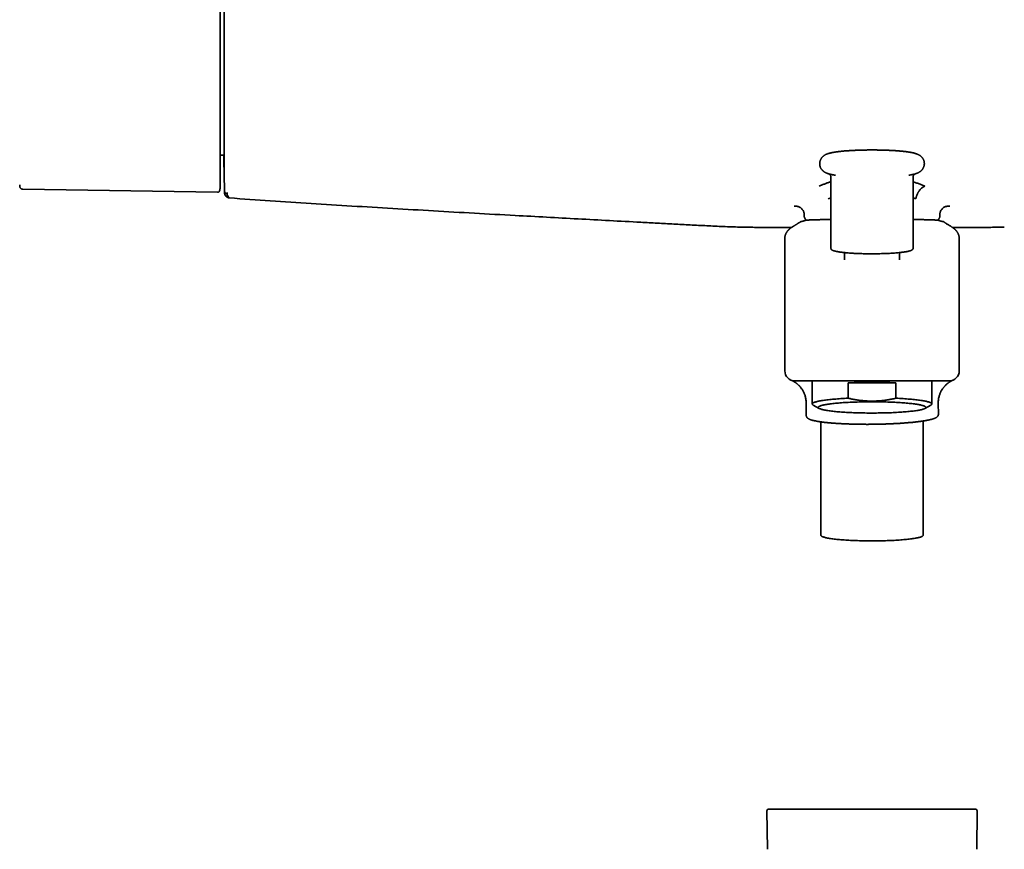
# Model space of a CAD drawing. Header units: millimetres. Extents: x 8 to 1763, y 12 to 2805.
# Tile 17 of 28: x 725 to 923, y 1450 to 1617. Entities that reach past the tile are written whole.
import ezdxf

# ---------------------------------------------------------------- set-up
doc = ezdxf.new("R2010")
doc.units = ezdxf.units.MM

msp = doc.modelspace()

# ---------------------------------------------------------------- linework, layer by layer
at = {"color": 7, "linetype": 'Continuous', "lineweight": 35}
for p, q in [((765.59, 1589.44), (766.39, 1589.44)), ((888.17, 1585.02), (888.17, 1570.77)), ((888.57, 1585.51), (888.66, 1585.49)), ((904.67, 1570.77), (904.67, 1585.02)), ((726.01, 1582.6), (765.1, 1582)), ((767.43, 1580.87), (767.49, 1580.86)), ((883.61, 1576.42), (883.58, 1576.42)), ((909.22, 1576.42), (909.25, 1576.42)), ((915.88, 1574.95), (915.88, 1574.94)), ((878.92, 1572.83), (878.92, 1572.74)), ((878.92, 1572.26), (878.92, 1572.74)), ((878.92, 1571.47), (878.92, 1571.72)), ((878.92, 1571.47), (878.92, 1560.48)), ((913.92, 1572.74), (913.92, 1572.83)), ((913.92, 1572.26), (913.92, 1572.74)), ((913.92, 1571.47), (913.92, 1571.72)), ((913.92, 1560.48), (913.92, 1571.47)), ((890.88, 1569.9), (890.87, 1568.43)), ((901.96, 1568.43), (901.95, 1569.9)), ((904.67, 1570.77), (904.67, 1570.77)), ((878.92, 1560.48), (878.92, 1546.14)), ((913.92, 1546.14), (913.92, 1560.48)), ((880.98, 1544.14), (880.92, 1544.14)), ((884.42, 1544.14), (884.42, 1539.51)), ((891.62, 1540.66), (891.62, 1543.75)), ((891.62, 1543.75), (901.21, 1543.75)), ((901.21, 1543.75), (901.21, 1540.66)), ((908.42, 1539.51), (908.42, 1544.14)), ((911.92, 1544.14), (911.85, 1544.14)), ((883.21, 1539.75), (883.23, 1537.15)), ((884.62, 1539.28), (885.8, 1538.61)), ((907.04, 1538.61), (908.22, 1539.28)), ((909.73, 1537.41), (909.71, 1539.7)), ((886.17, 1535.91), (886.17, 1513.14)), ((906.67, 1513.14), (906.67, 1536.09)), ((875.34, 1457.86), (875.41, 1450.11)), ((917.43, 1450.11), (917.5, 1457.86))]:
    msp.add_line(p, q, dxfattribs=at)
at = {"color": 7, "linetype": 'Continuous', "lineweight": 35, "flags": 128}
for points in [[(888.7, 1585.48), (888.89, 1585.45), (889.09, 1585.42)], [(766.47, 1582.2), (766.47, 1582.2), (766.47, 1582.21), (766.47, 1582.21), (766.47, 1582.22), (766.47, 1582.22), (766.47, 1582.23), (766.47, 1582.23), (766.47, 1582.23), (766.47, 1582.23), (766.47, 1582.24), (766.47, 1582.24), (766.47, 1582.24), (766.47, 1582.24), (766.47, 1582.24), (766.47, 1582.24)], [(884.62, 1539.28), (884.59, 1539.29), (884.53, 1539.34), (884.48, 1539.38), (884.45, 1539.42), (884.42, 1539.46), (884.42, 1539.51), (884.42, 1539.55), (884.45, 1539.59), (884.48, 1539.63), (884.53, 1539.68), (884.59, 1539.72), (884.67, 1539.76), (884.76, 1539.8), (884.86, 1539.84), (884.98, 1539.88), (885.11, 1539.93), (885.25, 1539.97), (885.41, 1540), (885.58, 1540.04), (885.76, 1540.08), (885.95, 1540.12), (886.16, 1540.16), (886.38, 1540.19), (886.61, 1540.23), (886.85, 1540.26), (887.1, 1540.3), (887.37, 1540.33), (887.64, 1540.36), (887.92, 1540.39), (888.22, 1540.42), (888.52, 1540.45), (888.84, 1540.48), (889.16, 1540.5), (889.49, 1540.53), (889.82, 1540.55), (890.17, 1540.58), (890.52, 1540.6), (890.88, 1540.62), (891.25, 1540.64), (891.62, 1540.66)], [(885.62, 1538.82), (885.62, 1538.86), (885.65, 1538.9), (885.68, 1538.94), (885.73, 1538.98), (885.79, 1539.02), (885.87, 1539.06), (885.96, 1539.1), (886.06, 1539.14), (886.18, 1539.18), (886.31, 1539.21), (886.45, 1539.25), (886.6, 1539.29), (886.77, 1539.32), (886.95, 1539.36), (887.15, 1539.4), (887.35, 1539.43), (887.57, 1539.46), (887.8, 1539.5), (888.03, 1539.53), (888.28, 1539.56), (888.54, 1539.59), (888.82, 1539.62), (889.1, 1539.65), (889.39, 1539.67), (889.68, 1539.7), (889.99, 1539.72), (890.31, 1539.75), (890.63, 1539.77), (890.96, 1539.79), (891.3, 1539.81), (891.64, 1539.83), (892, 1539.85), (892.35, 1539.86), (892.71, 1539.88), (893.08, 1539.89), (893.45, 1539.9), (893.83, 1539.91), (894.2, 1539.92), (894.58, 1539.93), (894.97, 1539.94), (895.35, 1539.94), (895.74, 1539.94), (896.13, 1539.95), (896.51, 1539.95), (896.9, 1539.94), (897.29, 1539.94), (897.68, 1539.94), (898.06, 1539.93), (898.44, 1539.93), (898.82, 1539.92), (899.2, 1539.91), (899.57, 1539.9), (899.94, 1539.88), (900.3, 1539.87), (900.66, 1539.85), (901.02, 1539.84), (901.36, 1539.82), (901.71, 1539.8), (902.04, 1539.78), (902.37, 1539.76), (902.69, 1539.74), (903, 1539.71), (903.3, 1539.69), (903.6, 1539.66), (903.88, 1539.63), (904.16, 1539.6), (904.42, 1539.57), (904.68, 1539.54), (904.92, 1539.51), (905.16, 1539.48), (905.38, 1539.45), (905.59, 1539.41), (905.79, 1539.38), (905.97, 1539.34), (906.15, 1539.31), (906.31, 1539.27), (906.46, 1539.23), (906.6, 1539.19), (906.72, 1539.16), (906.83, 1539.12), (906.93, 1539.08), (907.01, 1539.04), (907.08, 1539), (907.13, 1538.96), (907.17, 1538.92), (907.2, 1538.88), (907.22, 1538.84), (907.22, 1538.8), (907.2, 1538.76), (907.17, 1538.72), (907.13, 1538.68), (907.08, 1538.64), (907.01, 1538.6), (906.93, 1538.56), (906.83, 1538.52), (906.72, 1538.48), (906.6, 1538.44), (906.46, 1538.4), (906.31, 1538.36), (906.15, 1538.33), (905.97, 1538.29), (905.79, 1538.26), (905.59, 1538.22), (905.38, 1538.19), (905.16, 1538.15), (904.92, 1538.12), (904.68, 1538.09), (904.42, 1538.06), (904.16, 1538.03), (903.88, 1538), (903.6, 1537.97), (903.3, 1537.95), (903, 1537.92), (902.69, 1537.9), (902.37, 1537.87), (902.04, 1537.85), (901.71, 1537.83), (901.36, 1537.81), (901.02, 1537.8), (900.66, 1537.78), (900.3, 1537.76), (899.94, 1537.75), (899.57, 1537.74), (899.2, 1537.73), (898.82, 1537.72), (898.44, 1537.71), (898.06, 1537.7), (897.68, 1537.7), (897.29, 1537.69), (896.9, 1537.69), (896.51, 1537.69), (896.13, 1537.69), (895.74, 1537.69), (895.35, 1537.69), (894.97, 1537.7), (894.58, 1537.7), (894.2, 1537.71), (893.83, 1537.72), (893.45, 1537.73), (893.08, 1537.74), (892.71, 1537.76), (892.35, 1537.77), (892, 1537.79), (891.64, 1537.8), (891.3, 1537.82), (890.96, 1537.84), (890.63, 1537.86), (890.31, 1537.89), (889.99, 1537.91), (889.68, 1537.93), (889.39, 1537.96), (889.1, 1537.99), (888.82, 1538.01), (888.54, 1538.04), (888.28, 1538.07), (888.03, 1538.1), (887.8, 1538.14), (887.57, 1538.17), (887.35, 1538.2), (887.15, 1538.24), (886.95, 1538.27), (886.77, 1538.31), (886.6, 1538.35), (886.45, 1538.38), (886.31, 1538.42), (886.18, 1538.46), (886.06, 1538.5), (885.96, 1538.54), (885.87, 1538.58), (885.79, 1538.62), (885.73, 1538.66), (885.68, 1538.7), (885.65, 1538.74), (885.62, 1538.78), (885.62, 1538.82)], [(901.21, 1540.66), (901.59, 1540.64), (901.95, 1540.62), (902.31, 1540.6), (902.67, 1540.58), (903.01, 1540.55), (903.35, 1540.53), (903.68, 1540.5), (904, 1540.48), (904.31, 1540.45), (904.62, 1540.42), (904.91, 1540.39), (905.2, 1540.36), (905.47, 1540.33), (905.73, 1540.3), (905.98, 1540.26), (906.23, 1540.23), (906.46, 1540.19), (906.67, 1540.16), (906.88, 1540.12), (907.08, 1540.08), (907.26, 1540.04), (907.43, 1540), (907.58, 1539.97), (907.73, 1539.93), (907.86, 1539.88), (907.97, 1539.84), (908.08, 1539.8), (908.17, 1539.76), (908.24, 1539.72), (908.31, 1539.68), (908.36, 1539.63), (908.39, 1539.59), (908.41, 1539.55), (908.42, 1539.51), (908.41, 1539.46), (908.39, 1539.42), (908.36, 1539.38), (908.31, 1539.34), (908.24, 1539.29), (908.22, 1539.28)], [(886.17, 1513.14), (886.17, 1513.1), (886.2, 1513.06), (886.23, 1513.02), (886.28, 1512.98), (886.34, 1512.94), (886.41, 1512.9), (886.5, 1512.86), (886.61, 1512.82), (886.72, 1512.78), (886.85, 1512.74), (886.99, 1512.7), (887.15, 1512.66), (887.31, 1512.63), (887.49, 1512.59), (887.68, 1512.56), (887.89, 1512.52), (888.1, 1512.49), (888.33, 1512.45), (888.56, 1512.42), (888.81, 1512.39), (889.07, 1512.36), (889.33, 1512.33), (889.61, 1512.31), (889.9, 1512.28), (890.19, 1512.25), (890.5, 1512.23), (890.81, 1512.21), (891.13, 1512.18), (891.45, 1512.16), (891.78, 1512.14), (892.12, 1512.13), (892.47, 1512.11), (892.82, 1512.09), (893.17, 1512.08), (893.53, 1512.07), (893.9, 1512.06), (894.26, 1512.05), (894.63, 1512.04), (895, 1512.03), (895.38, 1512.03), (895.75, 1512.03), (896.13, 1512.02), (896.51, 1512.02), (896.88, 1512.03), (897.26, 1512.03), (897.63, 1512.03), (898.01, 1512.04), (898.38, 1512.04), (898.75, 1512.05), (899.11, 1512.06), (899.47, 1512.07), (899.83, 1512.09), (900.18, 1512.1), (900.53, 1512.12), (900.87, 1512.13), (901.21, 1512.15), (901.54, 1512.17), (901.86, 1512.19), (902.18, 1512.22), (902.48, 1512.24), (902.78, 1512.27), (903.07, 1512.29), (903.36, 1512.32), (903.63, 1512.35), (903.89, 1512.38), (904.14, 1512.41), (904.39, 1512.44), (904.62, 1512.47), (904.84, 1512.5), (905.05, 1512.54), (905.24, 1512.57), (905.43, 1512.61), (905.6, 1512.64), (905.76, 1512.68), (905.91, 1512.72), (906.05, 1512.76), (906.17, 1512.8), (906.28, 1512.84), (906.38, 1512.87), (906.46, 1512.91), (906.53, 1512.96), (906.58, 1513), (906.62, 1513.04), (906.65, 1513.08), (906.67, 1513.12), (906.67, 1513.14)]]:
    msp.add_lwpolyline(points, dxfattribs=at)
at = {"color": 7, "linetype": 'Continuous', "lineweight": 35}
for centre, radius, start, end in [((901.76, 1598.82), 13.55, 278.6573, 280.683), ((727.85, 1583.55), 2.48, 181.2169, 190.5381), ((1766.22, 1604.74), 1000, 181.17982, 181.2765), ((880.92, 1546.14), 2, 180, 270), ((911.92, 1546.14), 2, 270, 0), ((896.42, 1434.58), 109.27, 87.4846, 92.5154), ((875.64, 1457.86), 0.3, 90, 180.5), ((917.2, 1457.86), 0.3, 359.5, 90)]:
    msp.add_arc(centre, radius, start, end, dxfattribs=at)
for points, knots in [([(765.59, 1604.9), (765.59, 1605.19), (765.59, 1605.76), (765.59, 1606.62), (765.59, 1607.49), (765.59, 1608.36), (765.59, 1609.18), (765.59, 1609.93), (765.59, 1610.63), (765.59, 1611.32), (765.59, 1612.02), (765.59, 1612.77), (765.59, 1613.58), (765.59, 1614.44), (765.59, 1615.29), (765.59, 1616.13), (765.59, 1616.94), (765.59, 1617.73), (765.59, 1618.49), (765.59, 1619.22), (765.59, 1619.93), (765.59, 1620.62), (765.59, 1621.27), (765.59, 1621.89), (765.59, 1622.48), (765.59, 1622.99), (765.59, 1623.43), (765.59, 1623.81), (765.59, 1624.16), (765.59, 1624.49), (765.59, 1624.82), (765.59, 1625.15), (765.59, 1625.45), (765.59, 1625.72), (765.59, 1625.95), (765.59, 1626.13), (765.59, 1626.28), (765.59, 1626.39), (765.59, 1626.47), (765.59, 1626.49), (765.59, 1626.5)], [0, 0, 0, 0, 0.025584, 0.05117, 0.077404, 0.103828, 0.130677, 0.152041, 0.173419, 0.195242, 0.217142, 0.23906, 0.267512, 0.29597, 0.324782, 0.353689, 0.382787, 0.411491, 0.440267, 0.469148, 0.498049, 0.527491, 0.556939, 0.586301, 0.615625, 0.644825, 0.667655, 0.690501, 0.713078, 0.735595, 0.75813, 0.786264, 0.814404, 0.842056, 0.86955, 0.896665, 0.922944, 0.949025, 0.974507, 1, 1, 1, 1]), ([(766.43, 1625.33), (766.43, 1625.33), (766.43, 1625.32), (766.43, 1625.28), (766.43, 1625.22), (766.43, 1625.18), (766.43, 1625.14), (766.43, 1625.11), (766.43, 1625.07), (766.43, 1625.03), (766.43, 1624.98), (766.43, 1624.9), (766.43, 1624.75), (766.43, 1624.53), (766.43, 1624.31), (766.43, 1624.09), (766.43, 1623.94), (766.43, 1623.84), (766.43, 1623.79), (766.43, 1623.74), (766.43, 1623.69), (766.43, 1623.64), (766.43, 1623.59), (766.43, 1623.46), (766.43, 1623.23), (766.43, 1622.9), (766.43, 1622.6), (766.43, 1622.33), (766.43, 1622.1), (766.43, 1621.85), (766.43, 1621.51), (766.43, 1621.06), (766.43, 1620.5), (766.43, 1619.92), (766.43, 1619.3), (766.43, 1618.65), (766.43, 1617.97), (766.43, 1617.27), (766.43, 1616.53), (766.43, 1615.78), (766.43, 1615.01), (766.43, 1614.23), (766.43, 1613.43), (766.43, 1612.61), (766.43, 1611.77), (766.43, 1610.91), (766.43, 1610.05), (766.43, 1609.17), (766.43, 1608.43), (766.43, 1607.84), (766.43, 1607.4), (766.43, 1606.95), (766.43, 1606.51), (766.43, 1606.07), (766.43, 1605.63), (766.43, 1605.19), (766.43, 1604.59), (766.43, 1603.84), (766.43, 1602.93), (766.43, 1602.19), (766.43, 1601.6), (766.43, 1601.18), (766.43, 1600.76), (766.43, 1600.36), (766.43, 1599.97), (766.43, 1599.59), (766.43, 1599.19), (766.43, 1598.8), (766.43, 1598.41), (766.43, 1598.02), (766.43, 1597.64), (766.43, 1597.26), (766.43, 1596.73), (766.43, 1596.05), (766.43, 1595.23), (766.43, 1594.44), (766.43, 1593.66), (766.43, 1592.91), (766.43, 1592.19), (766.43, 1591.5), (766.43, 1590.83), (766.43, 1590.18), (766.43, 1589.56), (766.43, 1588.96), (766.43, 1588.39), (766.43, 1587.86), (766.43, 1587.36), (766.43, 1586.9), (766.43, 1586.47), (766.43, 1586.08), (766.43, 1585.72), (766.43, 1585.39), (766.43, 1585.1), (766.43, 1584.85), (766.43, 1584.63), (766.43, 1584.45), (766.43, 1584.32), (766.43, 1584.22), (766.43, 1584.16), (766.43, 1584.15), (766.43, 1584.15)], [0, 0, 0, 0, 0.011658, 0.023305, 0.034954, 0.038881, 0.04281, 0.046743, 0.05068, 0.054621, 0.058568, 0.062521, 0.07584, 0.089119, 0.10238, 0.111134, 0.119898, 0.121868, 0.123838, 0.125809, 0.127781, 0.129755, 0.131729, 0.133705, 0.144954, 0.156198, 0.167452, 0.174094, 0.180747, 0.187414, 0.195052, 0.208785, 0.222592, 0.236355, 0.250058, 0.263928, 0.277831, 0.291796, 0.305851, 0.3199, 0.333614, 0.347337, 0.361092, 0.374905, 0.388961, 0.402962, 0.416933, 0.4309, 0.444957, 0.451865, 0.458748, 0.465612, 0.472457, 0.47929, 0.486111, 0.492925, 0.499736, 0.513829, 0.527904, 0.541992, 0.548645, 0.55531, 0.56199, 0.568466, 0.574149, 0.580476, 0.58679, 0.593093, 0.599387, 0.605675, 0.611959, 0.618242, 0.624527, 0.638585, 0.65262, 0.666659, 0.68073, 0.694794, 0.708538, 0.722264, 0.736, 0.749769, 0.763796, 0.777812, 0.791844, 0.80592, 0.819968, 0.833677, 0.847377, 0.861095, 0.874855, 0.888862, 0.902829, 0.916783, 0.930749, 0.944813, 0.958642, 0.972431, 0.986208, 1, 1, 1, 1]), ([(765.59, 1582.96), (765.59, 1582.97), (765.59, 1582.98), (765.59, 1583.04), (765.59, 1583.14), (765.59, 1583.28), (765.59, 1583.44), (765.59, 1583.62), (765.59, 1583.82), (765.59, 1584.03), (765.59, 1584.28), (765.59, 1584.56), (765.59, 1584.89), (765.59, 1585.27), (765.59, 1585.68), (765.59, 1586.12), (765.59, 1586.6), (765.59, 1587.11), (765.59, 1587.65), (765.59, 1588.22), (765.59, 1588.83), (765.59, 1589.45), (765.59, 1590.11), (765.59, 1590.79), (765.59, 1591.49), (765.59, 1592.21), (765.59, 1592.96), (765.59, 1593.71), (765.59, 1594.49), (765.59, 1595.27), (765.59, 1596.07), (765.59, 1596.9), (765.59, 1597.78), (765.59, 1598.68), (765.59, 1599.6), (765.59, 1600.51), (765.59, 1601.41), (765.59, 1602.3), (765.59, 1603.17), (765.59, 1604.04), (765.59, 1604.62), (765.59, 1604.9)], [0, 0, 0, 0, 0.025655, 0.051318, 0.077645, 0.104165, 0.131122, 0.152575, 0.174043, 0.195965, 0.217964, 0.239981, 0.265503, 0.291024, 0.316763, 0.342682, 0.368622, 0.394823, 0.421023, 0.44731, 0.473645, 0.500002, 0.526343, 0.552683, 0.57897, 0.605165, 0.631381, 0.657306, 0.68323, 0.708969, 0.734485, 0.760022, 0.788024, 0.816032, 0.84351, 0.870819, 0.897719, 0.923762, 0.949595, 0.974792, 1, 1, 1, 1]), ([(766.43, 1584.15), (766.43, 1584.15), (766.43, 1584.15), (766.43, 1584.17), (766.43, 1584.21), (766.43, 1584.25), (766.43, 1584.32), (766.42, 1584.4), (766.42, 1584.52), (766.42, 1584.64), (766.42, 1584.73), (766.42, 1584.78), (766.42, 1584.83), (766.42, 1584.88), (766.41, 1584.93), (766.41, 1585.01), (766.41, 1585.12), (766.41, 1585.28), (766.4, 1585.44), (766.4, 1585.61), (766.4, 1585.8), (766.39, 1586.04), (766.39, 1586.36), (766.38, 1586.74), (766.37, 1587.1), (766.37, 1587.43), (766.36, 1587.72), (766.36, 1588.03), (766.35, 1588.34), (766.35, 1588.66), (766.34, 1589.01), (766.34, 1589.27), (766.34, 1589.43), (766.34, 1589.44)], [0, 0, 0, 0, 0.034849, 0.069736, 0.104683, 0.139715, 0.174857, 0.211737, 0.261594, 0.311455, 0.324524, 0.337598, 0.35068, 0.36377, 0.37687, 0.389981, 0.421798, 0.453645, 0.485539, 0.517499, 0.54954, 0.583508, 0.638246, 0.692684, 0.74691, 0.781534, 0.816217, 0.850982, 0.885852, 0.92085, 0.954194, 0.996889, 1, 1, 1, 1]), ([(896.42, 1590.5), (896.31, 1590.5), (896.15, 1590.5), (895.91, 1590.5), (895.71, 1590.5), (895.47, 1590.49), (895.21, 1590.49), (894.95, 1590.49), (894.67, 1590.48), (894.4, 1590.47), (894.12, 1590.47), (893.83, 1590.46), (893.55, 1590.45), (893.27, 1590.44), (892.99, 1590.42), (892.71, 1590.41), (892.43, 1590.4), (892.16, 1590.38), (891.89, 1590.36), (891.62, 1590.35), (891.36, 1590.33), (891.1, 1590.31), (890.85, 1590.29), (890.61, 1590.27), (890.37, 1590.24), (890.13, 1590.22), (889.9, 1590.19), (889.68, 1590.17), (889.47, 1590.14), (889.26, 1590.11), (889.06, 1590.08), (888.86, 1590.05), (888.67, 1590.02), (888.48, 1589.98), (888.3, 1589.95), (888.12, 1589.91), (887.94, 1589.86), (887.76, 1589.81), (887.58, 1589.76), (887.4, 1589.69), (887.24, 1589.63), (887.11, 1589.56), (886.99, 1589.5), (886.87, 1589.43), (886.77, 1589.36), (886.67, 1589.29), (886.57, 1589.2), (886.48, 1589.12), (886.39, 1589.02), (886.31, 1588.91), (886.23, 1588.8), (886.16, 1588.68), (886.09, 1588.55), (886.03, 1588.41), (885.99, 1588.27), (885.95, 1588.12), (885.93, 1587.97), (885.92, 1587.82), (885.92, 1587.67), (885.93, 1587.51), (885.96, 1587.36), (885.99, 1587.21), (886.04, 1587.06), (886.1, 1586.92), (886.18, 1586.79), (886.26, 1586.66), (886.34, 1586.54), (886.44, 1586.43), (886.54, 1586.34), (886.63, 1586.25), (886.73, 1586.17), (886.84, 1586.1), (886.95, 1586.03), (887.08, 1585.96), (887.22, 1585.89), (887.38, 1585.82), (887.56, 1585.75), (887.76, 1585.69), (887.97, 1585.64), (888.16, 1585.59), (888.36, 1585.55), (888.56, 1585.51), (888.73, 1585.48), (888.85, 1585.46), (888.89, 1585.45)], [0, 0, 0, 0, 0.01549, 0.021904, 0.032532, 0.043581, 0.05544, 0.067817, 0.080592, 0.093673, 0.10699, 0.120497, 0.134155, 0.147937, 0.161821, 0.175791, 0.189832, 0.203935, 0.218092, 0.232296, 0.246542, 0.260827, 0.275149, 0.289507, 0.303903, 0.318338, 0.332817, 0.347345, 0.361932, 0.37659, 0.391336, 0.406196, 0.421201, 0.436401, 0.451863, 0.467692, 0.484039, 0.501128, 0.51919, 0.537556, 0.553093, 0.565852, 0.576836, 0.586665, 0.595714, 0.604233, 0.6124, 0.620344, 0.628162, 0.635921, 0.643668, 0.651427, 0.659209, 0.667015, 0.674844, 0.68269, 0.690554, 0.698435, 0.706336, 0.714263, 0.722221, 0.730218, 0.738266, 0.746373, 0.754554, 0.762823, 0.7712, 0.779717, 0.788423, 0.796434, 0.804729, 0.813443, 0.823851, 0.835299, 0.848229, 0.863372, 0.882001, 0.903387, 0.922251, 0.93997, 0.957054, 0.973637, 0.989834, 1, 1, 1, 1]), ([(904.12, 1585.48), (904.14, 1585.48), (904.21, 1585.5), (904.35, 1585.52), (904.53, 1585.56), (904.71, 1585.6), (904.89, 1585.64), (905.07, 1585.69), (905.26, 1585.75), (905.43, 1585.81), (905.59, 1585.88), (905.73, 1585.94), (905.85, 1586.01), (905.96, 1586.07), (906.07, 1586.14), (906.16, 1586.22), (906.26, 1586.3), (906.35, 1586.39), (906.44, 1586.49), (906.53, 1586.59), (906.61, 1586.7), (906.68, 1586.82), (906.74, 1586.95), (906.8, 1587.09), (906.85, 1587.23), (906.88, 1587.38), (906.91, 1587.53), (906.92, 1587.68), (906.92, 1587.84), (906.9, 1587.99), (906.88, 1588.15), (906.84, 1588.3), (906.79, 1588.44), (906.73, 1588.58), (906.66, 1588.72), (906.58, 1588.84), (906.49, 1588.96), (906.4, 1589.07), (906.3, 1589.17), (906.2, 1589.26), (906.1, 1589.33), (906, 1589.41), (905.89, 1589.48), (905.76, 1589.55), (905.62, 1589.62), (905.46, 1589.68), (905.27, 1589.75), (905.07, 1589.81), (904.87, 1589.87), (904.67, 1589.92), (904.48, 1589.96), (904.28, 1590), (904.08, 1590.03), (903.87, 1590.07), (903.66, 1590.1), (903.44, 1590.13), (903.22, 1590.16), (902.99, 1590.19), (902.75, 1590.21), (902.51, 1590.24), (902.26, 1590.26), (902.01, 1590.29), (901.75, 1590.31), (901.48, 1590.33), (901.21, 1590.35), (900.93, 1590.37), (900.65, 1590.38), (900.37, 1590.4), (900.08, 1590.41), (899.79, 1590.43), (899.49, 1590.44), (899.19, 1590.45), (898.89, 1590.46), (898.59, 1590.47), (898.28, 1590.48), (897.98, 1590.48), (897.68, 1590.49), (897.39, 1590.49), (897.13, 1590.5), (896.9, 1590.5), (896.67, 1590.5), (896.51, 1590.5), (896.42, 1590.5)], [0, 0, 0, 0, 0.003506, 0.01892, 0.034601, 0.050653, 0.06723, 0.084562, 0.102878, 0.121504, 0.13726, 0.150199, 0.161338, 0.171306, 0.180482, 0.189122, 0.197404, 0.20546, 0.213388, 0.221258, 0.229114, 0.236982, 0.244874, 0.252791, 0.26073, 0.268687, 0.276662, 0.284654, 0.292666, 0.300705, 0.308776, 0.316886, 0.325047, 0.333269, 0.341566, 0.349951, 0.358446, 0.367083, 0.375913, 0.384036, 0.392448, 0.401286, 0.411841, 0.42345, 0.436563, 0.45192, 0.470812, 0.4925, 0.51163, 0.529599, 0.546925, 0.563742, 0.580167, 0.596288, 0.612173, 0.62787, 0.643416, 0.658841, 0.674165, 0.689404, 0.704573, 0.719682, 0.734739, 0.749749, 0.76472, 0.779653, 0.794554, 0.809422, 0.82426, 0.839066, 0.853839, 0.868573, 0.883263, 0.897894, 0.912441, 0.926858, 0.941047, 0.954763, 0.967974, 0.977341, 0.98673, 1, 1, 1, 1]), ([(887.89, 1585.66), (887.89, 1585.65), (887.91, 1585.64), (887.94, 1585.61), (887.98, 1585.57), (888.02, 1585.52), (888.06, 1585.46), (888.09, 1585.39), (888.12, 1585.3), (888.15, 1585.21), (888.17, 1585.12), (888.17, 1585.05), (888.17, 1585.02)], [0, 0, 0, 0, 0.077572, 0.180154, 0.280533, 0.380036, 0.479927, 0.581174, 0.684499, 0.790443, 0.899126, 1, 1, 1, 1]), ([(904.67, 1585.02), (904.67, 1585.03), (904.67, 1585.07), (904.67, 1585.14), (904.69, 1585.24), (904.72, 1585.34), (904.76, 1585.42), (904.8, 1585.48), (904.84, 1585.54), (904.87, 1585.59), (904.91, 1585.63), (904.94, 1585.65), (904.95, 1585.66), (904.95, 1585.66)], [0, 0, 0, 0, 0.011731, 0.125439, 0.240623, 0.356734, 0.460343, 0.562799, 0.664841, 0.767148, 0.871013, 0.977842, 1, 1, 1, 1]), ([(725.41, 1583.11), (725.43, 1583.06), (725.45, 1582.96), (725.54, 1582.82), (725.65, 1582.72), (725.77, 1582.65), (725.89, 1582.61), (725.97, 1582.6), (726.01, 1582.6)], [0, 0, 0, 0, 0.178564, 0.367716, 0.561633, 0.713087, 0.860093, 1, 1, 1, 1]), ([(765.49, 1582.28), (765.52, 1582.39), (765.58, 1582.62), (765.59, 1582.85), (765.59, 1582.96)], [0, 0, 0, 0, 0.504576, 1, 1, 1, 1]), ([(885.81, 1583.22), (885.97, 1583.3), (886.31, 1583.44), (886.85, 1583.66), (887.42, 1583.87), (887.86, 1584.03), (888.12, 1584.11), (888.17, 1584.13)], [0, 0, 0, 0, 0.232522, 0.466636, 0.70288, 0.941961, 1, 1, 1, 1]), ([(904.67, 1584.12), (904.8, 1584.07), (905.16, 1583.95), (905.73, 1583.74), (906.39, 1583.48), (906.81, 1583.31), (907.02, 1583.22)], [0, 0, 0, 0, 0.154282, 0.429074, 0.710826, 1, 1, 1, 1]), ([(905.21, 1580.7), (905.21, 1580.7), (905.21, 1580.72), (905.22, 1580.76), (905.23, 1580.8), (905.24, 1580.85), (905.25, 1580.88), (905.26, 1580.91), (905.27, 1580.95), (905.28, 1580.99), (905.29, 1581.03), (905.3, 1581.08), (905.33, 1581.19), (905.38, 1581.36), (905.47, 1581.58), (905.55, 1581.75), (905.63, 1581.89), (905.68, 1581.99), (905.74, 1582.08), (905.8, 1582.17), (905.85, 1582.25), (905.95, 1582.38), (906.08, 1582.55), (906.27, 1582.74), (906.45, 1582.9), (906.64, 1583.03), (906.83, 1583.14), (906.96, 1583.19), (907.02, 1583.22)], [0, 0, 0, 0, 0.004242, 0.016723, 0.036678, 0.045023, 0.054232, 0.064321, 0.07531, 0.087223, 0.100086, 0.113932, 0.128795, 0.19697, 0.264967, 0.332097, 0.365028, 0.397347, 0.428921, 0.459627, 0.489357, 0.518021, 0.60304, 0.685739, 0.764724, 0.840407, 0.918607, 1, 1, 1, 1]), ([(765.1, 1582), (765.15, 1582), (765.23, 1582.01), (765.35, 1582.07), (765.44, 1582.16), (765.48, 1582.24), (765.49, 1582.28)], [0, 0, 0, 0, 0.243483, 0.500334, 0.757001, 1, 1, 1, 1]), ([(766.47, 1582.46), (766.47, 1582.45), (766.47, 1582.44), (766.47, 1582.41), (766.47, 1582.39), (766.47, 1582.37), (766.47, 1582.35), (766.47, 1582.34), (766.47, 1582.32), (766.47, 1582.3), (766.47, 1582.29), (766.47, 1582.27), (766.47, 1582.25), (766.47, 1582.24), (766.47, 1582.24)], [0, 0, 0, 0, 0.065514, 0.132485, 0.200917, 0.270809, 0.342164, 0.414981, 0.489264, 0.552858, 0.654828, 0.76334, 0.878397, 1, 1, 1, 1]), ([(766.47, 1582.24), (766.48, 1582.17), (766.5, 1582.04), (766.61, 1581.86), (766.78, 1581.74), (766.92, 1581.72), (766.98, 1581.71)], [0, 0, 0, 0, 0.241558, 0.498871, 0.757179, 1, 1, 1, 1]), ([(766.47, 1582.19), (766.47, 1582.19), (766.47, 1582.18), (766.47, 1582.18), (766.47, 1582.17), (766.47, 1582.17), (766.47, 1582.16), (766.47, 1582.16), (766.47, 1582.15), (766.47, 1582.14), (766.47, 1582.13), (766.47, 1582.12), (766.47, 1582.09), (766.48, 1582.03), (766.48, 1581.94), (766.48, 1581.89), (766.48, 1581.88), (766.48, 1581.87), (766.48, 1581.87), (766.48, 1581.87), (766.48, 1581.87), (766.48, 1581.87), (766.48, 1581.87), (766.48, 1581.86), (766.48, 1581.85), (766.48, 1581.84), (766.48, 1581.83), (766.49, 1581.82), (766.49, 1581.81)], [0, 0, 0, 0, 0.004163, 0.009072, 0.013901, 0.019554, 0.026033, 0.033306, 0.040684, 0.059534, 0.077275, 0.094896, 0.112517, 0.238395, 0.463188, 0.751347, 0.878125, 0.889282, 0.900431, 0.911202, 0.921383, 0.931048, 0.938709, 0.948357, 0.959994, 0.973618, 0.98923, 1, 1, 1, 1]), ([(766.49, 1581.81), (766.49, 1581.79), (766.5, 1581.69), (766.55, 1581.53), (766.65, 1581.35), (766.78, 1581.18), (766.94, 1581.05), (767.12, 1580.95), (767.28, 1580.89), (767.39, 1580.88), (767.43, 1580.87)], [0, 0, 0, 0, 0.0611941, 0.2013658, 0.345434, 0.4908366, 0.6348672, 0.7749676, 0.9089815, 1, 1, 1, 1]), ([(766.98, 1581.95), (766.98, 1581.91), (766.98, 1581.84), (766.98, 1581.77), (766.98, 1581.73), (766.98, 1581.71)], [0, 0, 0, 0, 0.3339032, 0.66734, 1, 1, 1, 1]), ([(766.98, 1581.71), (767, 1581.64), (767.03, 1581.49), (767.14, 1581.28), (767.28, 1581.07), (767.42, 1580.93), (767.48, 1580.86)], [0, 0, 0, 0, 0.250064, 0.500081, 0.750067, 1, 1, 1, 1]), ([(767.48, 1580.86), (770.21, 1580.67), (775.67, 1580.28), (783.86, 1579.75), (792.04, 1579.24), (800.23, 1578.75), (808.42, 1578.27), (816.61, 1577.8), (826.28, 1577.27), (837.42, 1576.66), (846.93, 1576.15), (853.33, 1575.8), (856.64, 1575.63), (859.94, 1575.45), (863.25, 1575.28), (866.56, 1575.12), (868.76, 1575.05), (869.87, 1575.02)], [0, 0, 0, 0, 0.0800112, 0.1600088, 0.2400008, 0.3199925, 0.3999832, 0.4799723, 0.5599588, 0.6831343, 0.8063082, 0.8385677, 0.870827, 0.903091, 0.93537, 0.96767, 1, 1, 1, 1]), ([(887.63, 1580.7), (887.75, 1580.74), (887.93, 1580.8), (888.11, 1580.87), (888.17, 1580.89)], [0, 0, 0, 0, 0.671016, 1, 1, 1, 1]), ([(904.67, 1580.88), (904.73, 1580.86), (904.91, 1580.8), (905.09, 1580.74), (905.21, 1580.7)], [0, 0, 0, 0, 0.33593, 1, 1, 1, 1]), ([(880.8, 1579.24), (880.89, 1579.23), (881.08, 1579.23), (881.35, 1579.2), (881.59, 1579.15), (881.8, 1579.08), (881.98, 1578.98), (882.15, 1578.87), (882.3, 1578.73), (882.43, 1578.58), (882.55, 1578.42), (882.65, 1578.24), (882.73, 1578.03), (882.78, 1577.79), (882.8, 1577.53), (882.81, 1577.35), (882.81, 1577.26)], [0, 0, 0, 0, 0.083958, 0.167762, 0.250726, 0.312563, 0.374686, 0.437218, 0.49982, 0.562416, 0.624943, 0.687387, 0.749825, 0.833033, 0.916346, 1, 1, 1, 1]), ([(912.03, 1579.24), (911.94, 1579.24), (911.77, 1579.24), (911.5, 1579.21), (911.26, 1579.16), (911.05, 1579.08), (910.87, 1578.99), (910.7, 1578.87), (910.54, 1578.73), (910.4, 1578.58), (910.28, 1578.41), (910.18, 1578.22), (910.1, 1578.01), (910.05, 1577.78), (910.03, 1577.52), (910.03, 1577.35), (910.03, 1577.26)], [0, 0, 0, 0, 0.08058, 0.16188, 0.244358, 0.307209, 0.370896, 0.435258, 0.499998, 0.564739, 0.629102, 0.692789, 0.755642, 0.838121, 0.919421, 1, 1, 1, 1]), ([(882.81, 1577.26), (882.81, 1577.22), (882.81, 1577.13), (882.84, 1577.01), (882.88, 1576.89), (882.94, 1576.76), (883.05, 1576.61), (883.18, 1576.48), (883.27, 1576.42), (883.31, 1576.4)], [0, 0, 0, 0, 0.123989, 0.243967, 0.359934, 0.471893, 0.683478, 0.87913, 1, 1, 1, 1]), ([(909.53, 1576.4), (909.54, 1576.41), (909.57, 1576.42), (909.61, 1576.45), (909.66, 1576.49), (909.69, 1576.52), (909.74, 1576.56), (909.8, 1576.62), (909.86, 1576.71), (909.91, 1576.8), (909.96, 1576.9), (910, 1577.01), (910.02, 1577.13), (910.02, 1577.22), (910.03, 1577.26)], [0, 0, 0, 0, 0.050045, 0.098954, 0.148315, 0.198128, 0.248396, 0.331196, 0.430976, 0.547733, 0.646471, 0.754764, 0.872607, 1, 1, 1, 1]), ([(869.87, 1575.02), (870, 1575.01), (870.3, 1575), (870.77, 1574.99), (871.3, 1574.98), (871.88, 1574.97), (872.51, 1574.97), (873.16, 1574.96), (873.85, 1574.95), (874.57, 1574.95), (875.33, 1574.95), (876.13, 1574.95), (876.67, 1574.94), (876.95, 1574.94)], [0, 0, 0, 0, 0.056116, 0.124784, 0.200001, 0.281761, 0.370058, 0.46489, 0.560287, 0.661491, 0.768506, 0.881339, 1, 1, 1, 1]), ([(876.95, 1574.94), (877.16, 1574.94), (877.56, 1574.94), (878.15, 1574.94), (878.69, 1574.94), (879.2, 1574.94), (879.66, 1574.94), (880.02, 1574.94), (880.21, 1574.94), (880.27, 1574.94)], [0, 0, 0, 0, 0.188003, 0.364199, 0.528587, 0.681167, 0.821941, 0.950906, 1, 1, 1, 1]), ([(881.97, 1576.02), (881.95, 1576.01), (881.88, 1575.96), (881.79, 1575.9), (881.7, 1575.84), (881.63, 1575.79), (881.56, 1575.75), (881.48, 1575.7), (881.4, 1575.65), (881.31, 1575.6), (881.23, 1575.54), (881.16, 1575.5), (881.08, 1575.46), (881.01, 1575.41), (880.93, 1575.36), (880.84, 1575.31), (880.75, 1575.25), (880.67, 1575.2), (880.6, 1575.16), (880.53, 1575.12), (880.46, 1575.07), (880.37, 1575.01), (880.29, 1574.95), (880.21, 1574.9), (880.13, 1574.84), (880.06, 1574.79), (880, 1574.74), (879.96, 1574.71), (879.93, 1574.68), (879.9, 1574.66), (879.88, 1574.64), (879.84, 1574.61), (879.8, 1574.57), (879.75, 1574.53), (879.69, 1574.47), (879.62, 1574.4), (879.55, 1574.33), (879.48, 1574.25), (879.43, 1574.18), (879.38, 1574.12), (879.32, 1574.04), (879.27, 1573.96), (879.23, 1573.89), (879.2, 1573.83), (879.17, 1573.77), (879.13, 1573.7), (879.1, 1573.62), (879.06, 1573.53), (879.03, 1573.44), (878.99, 1573.32), (878.96, 1573.17), (878.93, 1573.01), (878.92, 1572.89), (878.92, 1572.82)], [0, 0, 0, 0, 0.015343, 0.048088, 0.069762, 0.08782, 0.105963, 0.126674, 0.149985, 0.175647, 0.199772, 0.221094, 0.239746, 0.260137, 0.284262, 0.312156, 0.338531, 0.362326, 0.383518, 0.403594, 0.427005, 0.454979, 0.483352, 0.510094, 0.535196, 0.558395, 0.577489, 0.591938, 0.599159, 0.605184, 0.613972, 0.625935, 0.641093, 0.658731, 0.677597, 0.697709, 0.723884, 0.74491, 0.760488, 0.775593, 0.792991, 0.811594, 0.827256, 0.838206, 0.84846, 0.8606, 0.874703, 0.885517, 0.900031, 0.918781, 0.941737, 0.968838, 1, 1, 1, 1]), ([(882.29, 1576.15), (882.27, 1576.15), (882.24, 1576.14), (882.19, 1576.13), (882.15, 1576.12), (882.09, 1576.1), (882.02, 1576.07), (881.97, 1576.03), (881.95, 1576.02)], [0, 0, 0, 0, 0.1789011, 0.3376577, 0.471654, 0.5896981, 0.8018148, 1, 1, 1, 1]), ([(882.89, 1576.31), (882.88, 1576.31), (882.87, 1576.3), (882.85, 1576.29), (882.83, 1576.29), (882.81, 1576.28), (882.79, 1576.27), (882.77, 1576.26), (882.75, 1576.26), (882.73, 1576.25), (882.72, 1576.24), (882.7, 1576.24), (882.68, 1576.23), (882.67, 1576.23), (882.66, 1576.22), (882.65, 1576.22), (882.64, 1576.22), (882.63, 1576.22), (882.62, 1576.21), (882.61, 1576.21), (882.6, 1576.21), (882.59, 1576.21), (882.58, 1576.2), (882.57, 1576.2), (882.55, 1576.19), (882.52, 1576.19), (882.49, 1576.18), (882.46, 1576.18), (882.41, 1576.17), (882.35, 1576.16), (882.31, 1576.15), (882.29, 1576.15)], [0, 0, 0, 0, 0.063893, 0.124427, 0.181604, 0.235424, 0.285886, 0.332993, 0.376743, 0.417137, 0.454175, 0.487859, 0.518187, 0.545163, 0.568785, 0.589053, 0.604084, 0.616529, 0.626992, 0.639464, 0.654676, 0.672284, 0.692533, 0.715424, 0.740955, 0.774789, 0.81236, 0.853666, 0.898707, 0.947483, 1, 1, 1, 1]), ([(883.58, 1576.42), (883.54, 1576.42), (883.46, 1576.41), (883.36, 1576.41), (883.28, 1576.4), (883.21, 1576.39), (883.13, 1576.38), (883.03, 1576.36), (882.93, 1576.33), (882.89, 1576.31)], [0, 0, 0, 0, 0.1477003, 0.2826862, 0.4051701, 0.5152919, 0.6133024, 0.8018464, 1, 1, 1, 1]), ([(886.97, 1576.53), (886.82, 1576.53), (886.5, 1576.52), (886.07, 1576.51), (885.66, 1576.5), (885.28, 1576.49), (884.9, 1576.48), (884.53, 1576.47), (884.17, 1576.45), (883.86, 1576.44), (883.69, 1576.43), (883.61, 1576.42)], [0, 0, 0, 0, 0.1000087, 0.1998073, 0.2994894, 0.3991473, 0.4988639, 0.6236636, 0.7487026, 0.8740947, 1, 1, 1, 1]), ([(887.7, 1576.54), (887.63, 1576.54), (887.37, 1576.54), (887.14, 1576.53), (886.96, 1576.53)], [0, 0, 0, 0, 0.276796, 1, 1, 1, 1]), ([(888.17, 1576.55), (888.09, 1576.55), (887.93, 1576.55), (887.78, 1576.55), (887.71, 1576.54)], [0, 0, 0, 0, 0.486593, 1, 1, 1, 1]), ([(905.87, 1576.53), (905.72, 1576.53), (905.41, 1576.54), (905.01, 1576.55), (904.75, 1576.55), (904.67, 1576.55)], [0, 0, 0, 0, 0.401741, 0.80435, 1, 1, 1, 1]), ([(909.22, 1576.42), (909.14, 1576.43), (908.97, 1576.44), (908.67, 1576.45), (908.32, 1576.47), (907.95, 1576.48), (907.57, 1576.49), (907.19, 1576.5), (906.77, 1576.51), (906.34, 1576.52), (906.02, 1576.53), (905.86, 1576.53)], [0, 0, 0, 0, 0.124685, 0.249239, 0.373803, 0.498395, 0.598155, 0.69809, 0.798303, 0.898901, 1, 1, 1, 1]), ([(909.95, 1576.31), (909.93, 1576.32), (909.88, 1576.34), (909.81, 1576.36), (909.74, 1576.37), (909.68, 1576.38), (909.62, 1576.39), (909.55, 1576.4), (909.47, 1576.41), (909.37, 1576.41), (909.29, 1576.42), (909.25, 1576.42)], [0, 0, 0, 0, 0.102201, 0.201667, 0.298646, 0.39341, 0.492175, 0.601085, 0.721924, 0.854828, 1, 1, 1, 1]), ([(910.55, 1576.15), (910.53, 1576.15), (910.48, 1576.16), (910.43, 1576.17), (910.39, 1576.17), (910.35, 1576.18), (910.32, 1576.19), (910.29, 1576.19), (910.28, 1576.2), (910.26, 1576.2), (910.25, 1576.2), (910.24, 1576.21), (910.22, 1576.21), (910.2, 1576.22), (910.19, 1576.22), (910.17, 1576.23), (910.15, 1576.23), (910.12, 1576.24), (910.1, 1576.25), (910.08, 1576.26), (910.06, 1576.27), (910.03, 1576.27), (910.01, 1576.28), (909.99, 1576.29), (909.97, 1576.3), (909.96, 1576.31), (909.95, 1576.31)], [0, 0, 0, 0, 0.0497789, 0.0962847, 0.1395226, 0.1794947, 0.2162009, 0.24964, 0.2703183, 0.2895301, 0.3095907, 0.3321402, 0.357179, 0.3847076, 0.414726, 0.4528939, 0.4944489, 0.5393901, 0.5877199, 0.6394385, 0.6945463, 0.7496095, 0.8076861, 0.8687765, 0.9328809, 1, 1, 1, 1]), ([(910.89, 1576.02), (910.86, 1576.03), (910.81, 1576.07), (910.73, 1576.11), (910.63, 1576.14), (910.58, 1576.14), (910.55, 1576.15)], [0, 0, 0, 0, 0.1905, 0.399495, 0.658186, 1, 1, 1, 1]), ([(913.92, 1572.82), (913.91, 1572.87), (913.91, 1572.95), (913.89, 1573.07), (913.87, 1573.18), (913.85, 1573.29), (913.82, 1573.39), (913.79, 1573.48), (913.76, 1573.56), (913.74, 1573.63), (913.71, 1573.69), (913.68, 1573.76), (913.64, 1573.83), (913.59, 1573.91), (913.53, 1574.01), (913.46, 1574.11), (913.39, 1574.21), (913.32, 1574.29), (913.25, 1574.36), (913.18, 1574.44), (913.09, 1574.53), (912.99, 1574.62), (912.9, 1574.69), (912.82, 1574.76), (912.75, 1574.81), (912.69, 1574.85), (912.63, 1574.89), (912.58, 1574.93), (912.52, 1574.97), (912.46, 1575.01), (912.36, 1575.08), (912.23, 1575.16), (912.07, 1575.26), (911.91, 1575.36), (911.74, 1575.46), (911.57, 1575.56), (911.43, 1575.65), (911.31, 1575.73), (911.23, 1575.78), (911.15, 1575.83), (911.07, 1575.89), (910.99, 1575.94), (910.92, 1575.99), (910.88, 1576.01), (910.87, 1576.02)], [0, 0, 0, 0, 0.023921, 0.044929, 0.063048, 0.080031, 0.093533, 0.104727, 0.11593, 0.127335, 0.139006, 0.150499, 0.161665, 0.179719, 0.200044, 0.223992, 0.247208, 0.266811, 0.285859, 0.311327, 0.339948, 0.371264, 0.401098, 0.425544, 0.448004, 0.468985, 0.488969, 0.507967, 0.525988, 0.545365, 0.568075, 0.621579, 0.663432, 0.716443, 0.762907, 0.808258, 0.861153, 0.885643, 0.906922, 0.926181, 0.947924, 0.972566, 0.989254, 1, 1, 1, 1]), ([(912.57, 1574.94), (912.59, 1574.94), (912.8, 1574.94), (913.21, 1574.94), (913.81, 1574.94), (914.46, 1574.94), (915.16, 1574.94), (915.64, 1574.94), (915.88, 1574.94)], [0, 0, 0, 0, 0.0190507, 0.1874823, 0.369793, 0.5659828, 0.7760518, 1, 1, 1, 1]), ([(915.88, 1574.94), (916.03, 1574.94), (916.34, 1574.94), (916.82, 1574.95), (917.35, 1574.95), (917.93, 1574.95), (918.56, 1574.95), (919.21, 1574.96), (919.9, 1574.96), (920.62, 1574.97), (921.38, 1574.98), (922.17, 1575), (922.7, 1575.01), (922.97, 1575.02)], [0, 0, 0, 0, 0.061895, 0.130356, 0.205384, 0.286986, 0.37517, 0.469944, 0.565351, 0.666641, 0.773832, 0.886943, 1, 1, 1, 1]), ([(878.92, 1571.72), (878.92, 1571.78), (878.92, 1571.88), (878.92, 1572.06), (878.92, 1572.17), (878.92, 1572.26)], [0, 0, 0, 0, 0.314099, 0.50002, 1, 1, 1, 1]), ([(913.92, 1571.72), (913.92, 1571.78), (913.92, 1571.88), (913.92, 1572.06), (913.92, 1572.17), (913.92, 1572.26)], [0, 0, 0, 0, 0.313294, 0.50002, 1, 1, 1, 1]), ([(888.17, 1570.77), (888.17, 1570.74), (888.17, 1570.69), (888.21, 1570.61), (888.25, 1570.55), (888.29, 1570.5), (888.34, 1570.46), (888.38, 1570.43), (888.42, 1570.4), (888.45, 1570.38), (888.49, 1570.36), (888.54, 1570.34), (888.61, 1570.31), (888.69, 1570.28), (888.78, 1570.25), (888.89, 1570.22), (889.02, 1570.19), (889.16, 1570.15), (889.37, 1570.11), (889.64, 1570.06), (889.98, 1570.01), (890.36, 1569.96), (890.76, 1569.91), (891.19, 1569.87), (891.64, 1569.83), (892.11, 1569.79), (892.6, 1569.76), (893.1, 1569.73), (893.61, 1569.71), (894.14, 1569.69), (894.67, 1569.68), (895.22, 1569.67), (895.77, 1569.66), (896.33, 1569.66), (896.9, 1569.66), (897.46, 1569.66), (898.02, 1569.67), (898.58, 1569.69), (899.13, 1569.71), (899.67, 1569.73), (900.2, 1569.76), (900.7, 1569.79), (901.18, 1569.83), (901.63, 1569.86), (902.05, 1569.91), (902.43, 1569.95), (902.78, 1570), (903.1, 1570.04), (903.38, 1570.09), (903.64, 1570.14), (903.85, 1570.19), (904.03, 1570.24), (904.18, 1570.29), (904.3, 1570.34), (904.38, 1570.38), (904.44, 1570.42), (904.48, 1570.44), (904.52, 1570.48), (904.57, 1570.53), (904.62, 1570.59), (904.66, 1570.67), (904.66, 1570.74), (904.67, 1570.77)], [0, 0, 0, 0, 0.010777, 0.020644, 0.029601, 0.037657, 0.046997, 0.054438, 0.059985, 0.064798, 0.0703, 0.078551, 0.087989, 0.098612, 0.109298, 0.120963, 0.133608, 0.147231, 0.161458, 0.185019, 0.208369, 0.23151, 0.254442, 0.277167, 0.299686, 0.322, 0.34411, 0.366017, 0.387722, 0.409277, 0.430926, 0.452699, 0.474597, 0.496618, 0.518765, 0.541036, 0.563432, 0.585954, 0.608601, 0.631374, 0.654273, 0.677263, 0.699999, 0.722394, 0.744449, 0.766166, 0.787544, 0.808585, 0.829289, 0.849657, 0.869689, 0.888811, 0.906378, 0.922397, 0.936874, 0.943208, 0.950283, 0.958108, 0.966819, 0.976693, 0.987753, 1, 1, 1, 1]), ([(880.23, 1544.26), (880.27, 1544.24), (880.34, 1544.21), (880.46, 1544.15), (880.57, 1544.1), (880.66, 1544.04), (880.76, 1543.99), (880.87, 1543.92), (881, 1543.83), (881.12, 1543.75), (881.23, 1543.67), (881.34, 1543.59), (881.46, 1543.49), (881.59, 1543.38), (881.72, 1543.25), (881.83, 1543.14), (881.93, 1543.04), (882.03, 1542.92), (882.15, 1542.77), (882.3, 1542.57), (882.45, 1542.34), (882.58, 1542.12), (882.7, 1541.91), (882.79, 1541.71), (882.89, 1541.47), (882.98, 1541.19), (883.07, 1540.88), (883.14, 1540.53), (883.2, 1540.15), (883.21, 1539.88), (883.21, 1539.75)], [0, 0, 0, 0, 0.036229, 0.06884, 0.098109, 0.118077, 0.136531, 0.164478, 0.190069, 0.214377, 0.237462, 0.259297, 0.279863, 0.315722, 0.346731, 0.372816, 0.394409, 0.41783, 0.452458, 0.493032, 0.539522, 0.591858, 0.622786, 0.659809, 0.702829, 0.751691, 0.80618, 0.866, 0.930766, 1, 1, 1, 1]), ([(880.92, 1544.14), (880.92, 1544.14), (880.93, 1544.14), (881, 1544.14), (881.1, 1544.14), (881.24, 1544.14), (881.41, 1544.14), (881.59, 1544.14), (881.81, 1544.14), (882.05, 1544.14), (882.34, 1544.14), (882.68, 1544.14), (883.08, 1544.14), (883.5, 1544.14), (883.91, 1544.14), (884.29, 1544.14), (884.65, 1544.14), (885.01, 1544.14), (885.37, 1544.14), (885.62, 1544.14), (885.74, 1544.14)], [0, 0, 0, 0, 0.060382, 0.120236, 0.180082, 0.240438, 0.291885, 0.343206, 0.395202, 0.447582, 0.500005, 0.565571, 0.631069, 0.695335, 0.759532, 0.807902, 0.855869, 0.903697, 0.951652, 1, 1, 1, 1]), ([(885.74, 1544.14), (886.93, 1544.14), (889.3, 1544.14), (892.86, 1544.14), (896.42, 1544.14), (899.98, 1544.14), (903.54, 1544.14), (905.91, 1544.14), (907.09, 1544.14)], [0, 0, 0, 0, 0.166704, 0.333363, 0.499999, 0.666636, 0.833295, 1, 1, 1, 1]), ([(907.09, 1544.14), (907.25, 1544.14), (907.55, 1544.14), (908.01, 1544.14), (908.45, 1544.14), (908.87, 1544.14), (909.24, 1544.14), (909.59, 1544.14), (909.92, 1544.14), (910.23, 1544.14), (910.54, 1544.14), (910.85, 1544.14), (911.14, 1544.14), (911.39, 1544.14), (911.57, 1544.14), (911.71, 1544.14), (911.8, 1544.14), (911.87, 1544.14), (911.91, 1544.14), (911.92, 1544.14), (911.92, 1544.14)], [0, 0, 0, 0, 0.060382, 0.120236, 0.180082, 0.240438, 0.291885, 0.343206, 0.395202, 0.447582, 0.500005, 0.565571, 0.631069, 0.695335, 0.759532, 0.807902, 0.855869, 0.903697, 0.951652, 1, 1, 1, 1]), ([(909.71, 1539.7), (909.71, 1539.83), (909.72, 1540.09), (909.76, 1540.47), (909.82, 1540.81), (909.9, 1541.12), (909.99, 1541.4), (910.08, 1541.64), (910.17, 1541.84), (910.27, 1542.04), (910.38, 1542.23), (910.5, 1542.43), (910.62, 1542.6), (910.73, 1542.75), (910.84, 1542.9), (910.95, 1543.02), (911.07, 1543.15), (911.2, 1543.29), (911.32, 1543.4), (911.42, 1543.49), (911.49, 1543.55), (911.57, 1543.62), (911.65, 1543.68), (911.74, 1543.75), (911.84, 1543.82), (911.96, 1543.9), (912.1, 1543.99), (912.25, 1544.08), (912.44, 1544.18), (912.56, 1544.24), (912.63, 1544.27)], [0, 0, 0, 0, 0.067826, 0.131386, 0.190225, 0.243973, 0.292346, 0.335129, 0.372173, 0.403376, 0.445247, 0.4836, 0.518526, 0.549998, 0.578003, 0.608133, 0.635187, 0.666301, 0.701907, 0.717389, 0.733566, 0.750431, 0.767974, 0.786867, 0.807483, 0.833753, 0.865968, 0.904318, 0.948951, 1, 1, 1, 1]), ([(901.21, 1540.66), (900.95, 1540.6), (900.42, 1540.48), (899.63, 1540.34), (898.83, 1540.23), (898.02, 1540.14), (897.2, 1540.09), (896.38, 1540.08), (895.56, 1540.09), (894.74, 1540.15), (893.95, 1540.23), (893.17, 1540.35), (892.39, 1540.49), (891.88, 1540.6), (891.62, 1540.66)], [0, 0, 0, 0, 0.083362, 0.166982, 0.2506, 0.334697, 0.418792, 0.503224, 0.588808, 0.67455, 0.755803, 0.837058, 0.918528, 1, 1, 1, 1]), ([(896.5, 1535.43), (896.64, 1535.43), (896.83, 1535.43), (897.11, 1535.44), (897.35, 1535.44), (897.64, 1535.44), (897.95, 1535.45), (898.27, 1535.46), (898.59, 1535.47), (898.93, 1535.48), (899.27, 1535.49), (899.61, 1535.5), (899.95, 1535.51), (900.3, 1535.53), (900.64, 1535.55), (900.98, 1535.56), (901.32, 1535.58), (901.66, 1535.6), (902, 1535.62), (902.33, 1535.64), (902.65, 1535.66), (902.98, 1535.69), (903.3, 1535.71), (903.61, 1535.74), (903.92, 1535.77), (904.22, 1535.79), (904.51, 1535.82), (904.8, 1535.85), (905.08, 1535.88), (905.36, 1535.91), (905.63, 1535.94), (905.89, 1535.98), (906.14, 1536.01), (906.38, 1536.05), (906.62, 1536.08), (906.85, 1536.12), (907.07, 1536.15), (907.28, 1536.19), (907.48, 1536.23), (907.67, 1536.27), (907.85, 1536.3), (908.03, 1536.34), (908.2, 1536.38), (908.35, 1536.42), (908.5, 1536.46), (908.64, 1536.51), (908.77, 1536.55), (908.9, 1536.59), (909.01, 1536.64), (909.12, 1536.69), (909.22, 1536.74), (909.32, 1536.79), (909.41, 1536.85), (909.48, 1536.91), (909.55, 1536.97), (909.61, 1537.04), (909.65, 1537.11), (909.69, 1537.18), (909.72, 1537.26), (909.73, 1537.33), (909.73, 1537.39), (909.73, 1537.41)], [0, 0, 0, 0, 0.0199192, 0.0280941, 0.041651, 0.0557399, 0.0708595, 0.0866399, 0.1029311, 0.1196135, 0.1366019, 0.1538335, 0.1712604, 0.1888459, 0.2065615, 0.224384, 0.2422949, 0.2602789, 0.2783234, 0.2964177, 0.3145527, 0.3327205, 0.3509143, 0.3691281, 0.3873567, 0.4055951, 0.4238391, 0.4420847, 0.4603284, 0.4785668, 0.4967967, 0.5150153, 0.53322, 0.5514081, 0.5695775, 0.587726, 0.6058519, 0.6239536, 0.6420301, 0.6600809, 0.6781062, 0.6961072, 0.7140864, 0.7320484, 0.7500001, 0.7679522, 0.7859201, 0.803926, 0.8219998, 0.8401794, 0.858502, 0.8769685, 0.8954118, 0.9130186, 0.9289992, 0.9432098, 0.9560268, 0.9679005, 0.9792169, 0.9902953, 1, 1, 1, 1]), ([(883.24, 1537.15), (883.24, 1537.15), (883.23, 1537.12), (883.24, 1537.06), (883.26, 1536.98), (883.3, 1536.9), (883.34, 1536.82), (883.39, 1536.76), (883.45, 1536.69), (883.53, 1536.63), (883.62, 1536.57), (883.72, 1536.51), (883.84, 1536.45), (883.96, 1536.4), (884.08, 1536.35), (884.22, 1536.31), (884.36, 1536.27), (884.51, 1536.22), (884.67, 1536.18), (884.84, 1536.14), (885.02, 1536.11), (885.21, 1536.07), (885.41, 1536.03), (885.61, 1536), (885.83, 1535.96), (886.05, 1535.93), (886.28, 1535.9), (886.53, 1535.86), (886.77, 1535.83), (887.03, 1535.8), (887.3, 1535.78), (887.57, 1535.75), (887.85, 1535.72), (888.13, 1535.7), (888.43, 1535.67), (888.73, 1535.65), (889.04, 1535.62), (889.35, 1535.6), (889.67, 1535.58), (889.99, 1535.56), (890.33, 1535.55), (890.66, 1535.53), (891, 1535.51), (891.35, 1535.5), (891.7, 1535.49), (892.05, 1535.47), (892.41, 1535.46), (892.76, 1535.45), (893.13, 1535.45), (893.49, 1535.44), (893.85, 1535.43), (894.22, 1535.43), (894.58, 1535.43), (894.94, 1535.42), (895.29, 1535.42), (895.6, 1535.42), (895.87, 1535.42), (896.17, 1535.43), (896.37, 1535.43), (896.5, 1535.43)], [0, 0, 0, 0, 0.001278, 0.012674, 0.024564, 0.037203, 0.049399, 0.062753, 0.077788, 0.095074, 0.114725, 0.135541, 0.155924, 0.175911, 0.195633, 0.21514, 0.234474, 0.253672, 0.27276, 0.291762, 0.310696, 0.329573, 0.348406, 0.367202, 0.385968, 0.404708, 0.423427, 0.442129, 0.460815, 0.479488, 0.498149, 0.516801, 0.535443, 0.554077, 0.572703, 0.591321, 0.609933, 0.628538, 0.647136, 0.665727, 0.68431, 0.702884, 0.72145, 0.740004, 0.758547, 0.777074, 0.795582, 0.814067, 0.832522, 0.850934, 0.869287, 0.88755, 0.905671, 0.923537, 0.940883, 0.956857, 0.969479, 0.980985, 1, 1, 1, 1]), ([(917.2, 1458.16), (917.2, 1458.16), (917.19, 1458.16), (917.16, 1458.16), (917.09, 1458.16), (916.98, 1458.16), (916.81, 1458.16), (916.58, 1458.16), (916.22, 1458.16), (915.65, 1458.16), (914.77, 1458.16), (913.72, 1458.16), (912.51, 1458.16), (911.14, 1458.16), (909.62, 1458.16), (907.98, 1458.16), (906.23, 1458.16), (904.38, 1458.16), (902.46, 1458.16), (900.48, 1458.16), (898.46, 1458.16), (896.42, 1458.16), (894.38, 1458.16), (892.36, 1458.16), (890.38, 1458.16), (888.45, 1458.16), (886.61, 1458.16), (884.85, 1458.16), (883.21, 1458.16), (881.7, 1458.16), (880.33, 1458.16), (879.11, 1458.16), (878.06, 1458.16), (877.19, 1458.16), (876.61, 1458.16), (876.25, 1458.16), (876.03, 1458.16), (875.85, 1458.16), (875.75, 1458.16), (875.7, 1458.16), (875.67, 1458.16), (875.65, 1458.16), (875.64, 1458.16), (875.64, 1458.16), (875.64, 1458.16)], [0, 0, 0, 0, 0.010423, 0.02084, 0.031259, 0.046892, 0.062517, 0.07815, 0.093774, 0.125022, 0.156271, 0.187519, 0.218767, 0.250015, 0.281263, 0.312511, 0.343759, 0.375007, 0.406255, 0.437503, 0.468751, 0.5, 0.531248, 0.562496, 0.593744, 0.624992, 0.65624, 0.687488, 0.718736, 0.749984, 0.781232, 0.812481, 0.843729, 0.874977, 0.906225, 0.921858, 0.937482, 0.953115, 0.96874, 0.974997, 0.981249, 0.987499, 0.993748, 1, 1, 1, 1])]:
    msp.add_open_spline(points, degree=3, knots=knots, dxfattribs=at)

doc.saveas('drawing.dxf')
